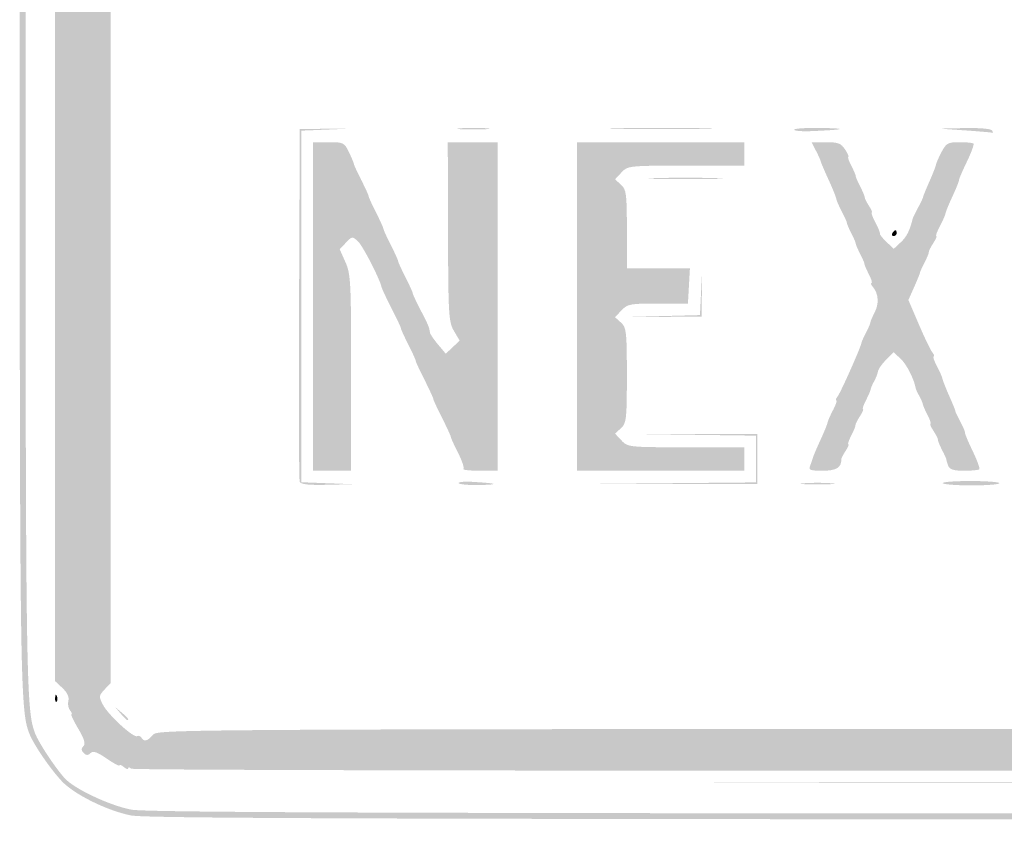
# Model space of a CAD drawing. Header units: inches. Extents: x -0.5 to 0.5, y -0.25 to 0.25.
# Tile 1 of 11: x -0.5 to -0.19, y -0.25 to 0. Entities that reach past the tile are written whole.
import ezdxf

# ---------------------------------------------------------------- set-up
doc = ezdxf.new("R2010")
doc.units = ezdxf.units.IN
doc.header["$MEASUREMENT"] = 0

msp = doc.modelspace()

# ---------------------------------------------------------------- hatches: boundary and pattern name
h = msp.add_hatch(color=7)
edge = h.paths.add_edge_path()
edge.add_spline(control_points=[(-0.46522, -0.24908), (-0.47266, -0.2476), (-0.48297, -0.24249), (-0.48681, -0.23839), (-0.49057, -0.23437), (-0.49569, -0.22686), (-0.49702, -0.22339), (-0.49989, -0.21596), (-0.5, -0.2079), (-0.5, 0.00094), (-0.5, 0.2072), (-0.49996, 0.21178), (-0.4982, 0.21866), (-0.49593, 0.22754), (-0.4931, 0.23237), (-0.48643, 0.23873), (-0.48005, 0.24482), (-0.47723, 0.24635), (-0.46815, 0.24868), (-0.46129, 0.25043), (-0.45375, 0.25046), (0.00074, 0.25046)], knot_values=[0, 0, 0, 0, 1, 1, 1, 2, 2, 2, 3, 3, 3, 4, 4, 4, 5, 5, 5, 6, 6, 6, 7, 7, 7, 7], degree=3, periodic=0)
edge.add_line((0.00074, 0.25046), (0.46265, 0.25046))
edge.add_line((0.46265, 0.25046), (0.46917, 0.24853))
edge.add_spline(control_points=[(0.46917, 0.24853), (0.4773, 0.24613), (0.48082, 0.24409), (0.48697, 0.23816), (0.49323, 0.23214), (0.49598, 0.22736), (0.4982, 0.21866), (0.49996, 0.21178), (0.5, 0.2072), (0.5, 0.00108), (0.5, -0.14844), (0.49971, -0.21123), (0.49899, -0.21552), (0.497, -0.22734), (0.4885, -0.23878), (0.47725, -0.24478), (0.46574, -0.25092), (0.50412, -0.25047), (-0.00077, -0.25037), (-0.37541, -0.2503), (-0.46028, -0.25007), (-0.46522, -0.24908)], knot_values=[0, 0, 0, 0, 1, 1, 1, 2, 2, 2, 3, 3, 3, 4, 4, 4, 5, 5, 5, 6, 6, 6, 7, 7, 7, 7], degree=3, periodic=0)
edge = h.paths.add_edge_path(flags=0)
edge.add_spline(control_points=[(0.46463, -0.24729), (0.47266, -0.24575), (0.48109, -0.24159), (0.48619, -0.23664), (0.49125, -0.23173), (0.49595, -0.22268), (0.49715, -0.21552), (0.49787, -0.21123), (0.49817, -0.14844), (0.49817, 0.00108), (0.49817, 0.2072), (0.49813, 0.21178), (0.49637, 0.21866), (0.49422, 0.22705), (0.49138, 0.23217), (0.48605, 0.23724), (0.48079, 0.24226), (0.47697, 0.2444), (0.46917, 0.2467)], knot_values=[0, 0, 0, 0, 1, 1, 1, 2, 2, 2, 3, 3, 3, 4, 4, 4, 5, 5, 5, 6, 6, 6, 6], degree=3, periodic=0)
edge.add_line((0.46917, 0.2467), (0.46265, 0.24862))
edge.add_line((0.46265, 0.24862), (0.00074, 0.24862))
edge.add_spline(control_points=[(0.00074, 0.24862), (-0.45375, 0.24862), (-0.46129, 0.2486), (-0.46815, 0.24684), (-0.47691, 0.2446), (-0.47991, 0.24304), (-0.48544, 0.23788), (-0.4912, 0.23248), (-0.49416, 0.22728), (-0.49637, 0.21866), (-0.49813, 0.21178), (-0.49817, 0.2072), (-0.49817, 0.00094), (-0.49817, -0.2079), (-0.49806, -0.21596), (-0.49519, -0.22339), (-0.49403, -0.2264), (-0.48897, -0.23406), (-0.48589, -0.23748), (-0.48296, -0.24073), (-0.47204, -0.24589), (-0.46522, -0.24725), (-0.46028, -0.24823), (-0.37541, -0.24847), (-0.00077, -0.24854), (0.39723, -0.24861), (0.45856, -0.24845), (0.46463, -0.24729)], knot_values=[0, 0, 0, 0, 1, 1, 1, 2, 2, 2, 3, 3, 3, 4, 4, 4, 5, 5, 5, 6, 6, 6, 7, 7, 7, 8, 8, 8, 9, 9, 9, 9], degree=3, periodic=0)
h = msp.add_hatch(color=7)
edge = h.paths.add_edge_path()
edge.add_spline(control_points=[(-0.46518, -0.23445), (-0.46566, -0.23397), (-0.46606, -0.23392), (-0.46606, -0.23433), (-0.46606, -0.23475), (-0.46667, -0.23457), (-0.46743, -0.23394), (-0.46819, -0.23332), (-0.46881, -0.23308), (-0.46881, -0.23342), (-0.46881, -0.23376), (-0.4706, -0.2328), (-0.4728, -0.23129), (-0.4758, -0.22922), (-0.47706, -0.2288), (-0.47785, -0.22959), (-0.47864, -0.23038), (-0.47917, -0.23037), (-0.48, -0.22954), (-0.48081, -0.22873), (-0.48083, -0.22817), (-0.48008, -0.22742), (-0.47934, -0.22668), (-0.47977, -0.2252), (-0.48171, -0.22192), (-0.48317, -0.21945), (-0.48411, -0.21743), (-0.48381, -0.21743), (-0.48351, -0.21743), (-0.48371, -0.21689), (-0.48425, -0.21624), (-0.4848, -0.21558), (-0.48503, -0.21423), (-0.48477, -0.21323), (-0.48446, -0.21206), (-0.48512, -0.21066), (-0.48664, -0.20922)], knot_values=[0, 0, 0, 0, 1, 1, 1, 2, 2, 2, 3, 3, 3, 4, 4, 4, 5, 5, 5, 6, 6, 6, 7, 7, 7, 8, 8, 8, 9, 9, 9, 10, 10, 10, 11, 11, 11, 12, 12, 12, 12], degree=3, periodic=0)
edge.add_line((-0.48664, -0.20922), (-0.48899, -0.20702))
edge.add_line((-0.48899, -0.20702), (-0.48899, 0.00046))
edge.add_line((-0.48899, 0.00046), (-0.48899, 0.20794))
edge.add_line((-0.48899, 0.20794), (-0.48664, 0.21014))
edge.add_spline(control_points=[(-0.48664, 0.21014), (-0.48535, 0.21135), (-0.48447, 0.21298), (-0.48467, 0.21376), (-0.48487, 0.21454), (-0.48354, 0.21806), (-0.48171, 0.22158), (-0.47884, 0.22708), (-0.4776, 0.22845), (-0.4729, 0.23131), (-0.46989, 0.23314), (-0.46715, 0.23448), (-0.46681, 0.23428), (-0.46646, 0.23408), (-0.46595, 0.2343), (-0.46566, 0.23476), (-0.46537, 0.23523), (-0.4644, 0.23542), (-0.46351, 0.23518), (-0.46255, 0.23493), (-0.46099, 0.23571), (-0.45968, 0.2371)], knot_values=[0, 0, 0, 0, 1, 1, 1, 2, 2, 2, 3, 3, 3, 4, 4, 4, 5, 5, 5, 6, 6, 6, 7, 7, 7, 7], degree=3, periodic=0)
edge.add_line((-0.45968, 0.2371), (-0.45748, 0.23945))
edge.add_line((-0.45748, 0.23945), (0, 0.23945))
edge.add_line((0, 0.23945), (0.45748, 0.23945))
edge.add_line((0.45748, 0.23945), (0.45966, 0.23713))
edge.add_spline(control_points=[(0.45966, 0.23713), (0.46086, 0.23585), (0.46248, 0.23491), (0.46326, 0.23504), (0.46404, 0.23517), (0.46519, 0.23495), (0.46583, 0.23456), (0.46646, 0.23416), (0.46697, 0.23404), (0.46697, 0.23429), (0.46697, 0.23455), (0.46935, 0.23342), (0.47225, 0.23179), (0.47638, 0.22946), (0.47824, 0.22764), (0.48085, 0.22336), (0.48268, 0.22035), (0.48402, 0.21761), (0.48382, 0.21727), (0.48362, 0.21692), (0.48384, 0.21641), (0.4843, 0.21612), (0.48477, 0.21583), (0.48496, 0.21486), (0.48472, 0.21397), (0.48447, 0.21301), (0.48525, 0.21145), (0.48664, 0.21014)], knot_values=[0, 0, 0, 0, 1, 1, 1, 2, 2, 2, 3, 3, 3, 4, 4, 4, 5, 5, 5, 6, 6, 6, 7, 7, 7, 8, 8, 8, 9, 9, 9, 9], degree=3, periodic=0)
edge.add_line((0.48664, 0.21014), (0.48899, 0.20794))
edge.add_line((0.48899, 0.20794), (0.48899, 0.00046))
edge.add_line((0.48899, 0.00046), (0.48899, -0.20702))
edge.add_line((0.48899, -0.20702), (0.48664, -0.20922))
edge.add_spline(control_points=[(0.48664, -0.20922), (0.48525, -0.21053), (0.48447, -0.21209), (0.48472, -0.21305), (0.48496, -0.21395), (0.48476, -0.21492), (0.48429, -0.21521), (0.48382, -0.2155), (0.48353, -0.21622), (0.48365, -0.21681), (0.4839, -0.21813), (0.48022, -0.22533), (0.47887, -0.22617), (0.47819, -0.22658), (0.47823, -0.22717), (0.47899, -0.22809), (0.48032, -0.22969), (0.47928, -0.23103), (0.47783, -0.22957), (0.47706, -0.2288), (0.47577, -0.22924), (0.4728, -0.23129), (0.4706, -0.2328), (0.46881, -0.23376), (0.46881, -0.23342), (0.46881, -0.23308), (0.46829, -0.23323), (0.46766, -0.23375), (0.46668, -0.23457), (0.46597, -0.23486), (0.46491, -0.23486), (0.46478, -0.23486), (0.25566, -0.23497), (0.00018, -0.23509), (-0.29228, -0.23524), (-0.46463, -0.235), (-0.46518, -0.23445)], knot_values=[0, 0, 0, 0, 1, 1, 1, 2, 2, 2, 3, 3, 3, 4, 4, 4, 5, 5, 5, 6, 6, 6, 7, 7, 7, 8, 8, 8, 9, 9, 9, 10, 10, 10, 11, 11, 11, 12, 12, 12, 12], degree=3, periodic=0)
edge = h.paths.add_edge_path(flags=0)
edge.add_spline(control_points=[(-0.45826, -0.22385), (-0.4566, -0.22202), (-0.45543, -0.22202), (-0.00015, -0.22202)], knot_values=[0, 0, 0, 0, 1, 1, 1, 1], degree=3, periodic=0)
edge.add_line((-0.00015, -0.22202), (0.4563, -0.22202))
edge.add_line((0.4563, -0.22202), (0.4584, -0.22399))
edge.add_spline(control_points=[(0.4584, -0.22399), (0.46002, -0.22551), (0.46078, -0.22572), (0.46175, -0.22491), (0.46245, -0.22434), (0.46322, -0.22408), (0.46347, -0.22433), (0.46425, -0.22511), (0.47244, -0.2174), (0.47396, -0.21448), (0.47528, -0.21191), (0.47525, -0.21161), (0.47347, -0.20971)], knot_values=[0, 0, 0, 0, 1, 1, 1, 2, 2, 2, 3, 3, 3, 4, 4, 4, 4], degree=3, periodic=0)
edge.add_line((0.47347, -0.20971), (0.47156, -0.20768))
edge.add_line((0.47156, -0.20768), (0.47156, 0))
edge.add_line((0.47156, 0), (0.47156, 0.20768))
edge.add_line((0.47156, 0.20768), (0.47347, 0.20972))
edge.add_spline(control_points=[(0.47347, 0.20972), (0.47511, 0.21145), (0.47522, 0.21207), (0.47428, 0.2139), (0.47268, 0.21703), (0.46693, 0.22287), (0.4639, 0.22446), (0.46147, 0.22573), (0.46113, 0.22569), (0.45925, 0.22393)], knot_values=[0, 0, 0, 0, 1, 1, 1, 2, 2, 2, 3, 3, 3, 3], degree=3, periodic=0)
edge.add_line((0.45925, 0.22393), (0.45722, 0.22202))
edge.add_line((0.45722, 0.22202), (0, 0.22202))
edge.add_line((0, 0.22202), (-0.45722, 0.22202))
edge.add_line((-0.45722, 0.22202), (-0.45925, 0.22393))
edge.add_spline(control_points=[(-0.45925, 0.22393), (-0.46113, 0.22569), (-0.46147, 0.22573), (-0.4639, 0.22446), (-0.46693, 0.22287), (-0.47268, 0.21703), (-0.47428, 0.2139), (-0.47522, 0.21207), (-0.47511, 0.21145), (-0.47347, 0.20972)], knot_values=[0, 0, 0, 0, 1, 1, 1, 2, 2, 2, 3, 3, 3, 3], degree=3, periodic=0)
edge.add_line((-0.47347, 0.20972), (-0.47156, 0.20768))
edge.add_line((-0.47156, 0.20768), (-0.47156, 0))
edge.add_line((-0.47156, 0), (-0.47156, -0.20768))
edge.add_line((-0.47156, -0.20768), (-0.47347, -0.20971))
edge.add_spline(control_points=[(-0.47347, -0.20971), (-0.47525, -0.21161), (-0.47528, -0.21191), (-0.47396, -0.21448), (-0.47231, -0.21766), (-0.46435, -0.22496), (-0.46325, -0.22428), (-0.46285, -0.22403), (-0.46225, -0.22424), (-0.46194, -0.22476), (-0.46108, -0.22614), (-0.46011, -0.2259), (-0.45826, -0.22385)], knot_values=[0, 0, 0, 0, 1, 1, 1, 2, 2, 2, 3, 3, 3, 4, 4, 4, 4], degree=3, periodic=0)
h = msp.add_hatch(color=7)
edge = h.paths.add_edge_path()
edge.add_spline(control_points=[(-0.41242, -0.14472), (-0.41266, -0.14409), (-0.41275, -0.11901), (-0.41262, -0.08899)], knot_values=[0, 0, 0, 0, 1, 1, 1, 1], degree=3, periodic=0)
edge.add_line((-0.41262, -0.08899), (-0.41239, -0.0344))
edge.add_line((-0.41239, -0.0344), (-0.40459, -0.03435))
edge.add_line((-0.40459, -0.03435), (-0.39679, -0.0343))
edge.add_line((-0.39679, -0.0343), (-0.40436, -0.03462))
edge.add_line((-0.40436, -0.03462), (-0.41193, -0.03493))
edge.add_line((-0.41193, -0.03493), (-0.41193, -0.08991))
edge.add_line((-0.41193, -0.08991), (-0.41193, -0.14488))
edge.add_line((-0.41193, -0.14488), (-0.4039, -0.14519))
edge.add_line((-0.4039, -0.14519), (-0.39587, -0.14549))
edge.add_line((-0.39587, -0.14549), (-0.40393, -0.14568))
edge.add_spline(control_points=[(-0.40393, -0.14568), (-0.40967, -0.14582), (-0.41211, -0.14554), (-0.41242, -0.14472)], knot_values=[0, 0, 0, 0, 1, 1, 1, 1], degree=3, periodic=0)
h = msp.add_hatch(color=7)
edge = h.paths.add_edge_path()
edge.add_spline(control_points=[(-0.36213, -0.03419), (-0.35972, -0.034), (-0.356, -0.034), (-0.35387, -0.03419), (-0.35174, -0.03438), (-0.35372, -0.03454), (-0.35826, -0.03454), (-0.3628, -0.03453), (-0.36454, -0.03438), (-0.36213, -0.03419)], knot_values=[0, 0, 0, 0, 1, 1, 1, 2, 2, 2, 3, 3, 3, 3], degree=3, periodic=0)
h = msp.add_hatch(color=7)
edge = h.paths.add_edge_path()
edge.add_spline(control_points=[(-0.31256, -0.03418), (-0.30509, -0.03402), (-0.29311, -0.03402), (-0.28595, -0.03418), (-0.27879, -0.03433), (-0.28491, -0.03446), (-0.29954, -0.03446), (-0.31417, -0.03446), (-0.32003, -0.03433), (-0.31256, -0.03418)], knot_values=[0, 0, 0, 0, 1, 1, 1, 2, 2, 2, 3, 3, 3, 3], degree=3, periodic=0)
h = msp.add_hatch(color=7)
edge = h.paths.add_edge_path()
edge.add_spline(control_points=[(-0.2578, -0.03463), (-0.2578, -0.03425), (-0.25398, -0.03401), (-0.24931, -0.03409), (-0.24068, -0.03424), (-0.24171, -0.0346), (-0.25207, -0.03507), (-0.25522, -0.03521), (-0.2578, -0.03501), (-0.2578, -0.03463)], knot_values=[0, 0, 0, 0, 1, 1, 1, 2, 2, 2, 3, 3, 3, 3], degree=3, periodic=0)
h = msp.add_hatch(color=7)
edge = h.paths.add_edge_path()
edge.add_line((-0.20413, -0.03486), (-0.21239, -0.03429))
edge.add_line((-0.21239, -0.03429), (-0.20441, -0.03412))
edge.add_spline(control_points=[(-0.20441, -0.03412), (-0.19989, -0.03402), (-0.19619, -0.03434), (-0.19587, -0.03486), (-0.19556, -0.03537), (-0.19543, -0.0357), (-0.19559, -0.03561), (-0.19574, -0.03551), (-0.19959, -0.03518), (-0.20413, -0.03486)], knot_values=[0, 0, 0, 0, 1, 1, 1, 2, 2, 2, 3, 3, 3, 3], degree=3, periodic=0)
h = msp.add_hatch(color=7)
edge = h.paths.add_edge_path()
edge.add_line((-0.40826, -0.08991), (-0.40826, -0.03853))
edge.add_line((-0.40826, -0.03853), (-0.40338, -0.03853))
edge.add_spline(control_points=[(-0.40338, -0.03853), (-0.39871, -0.03853), (-0.39844, -0.03867), (-0.39697, -0.04175), (-0.39613, -0.04352), (-0.39544, -0.04517), (-0.39544, -0.04542), (-0.39544, -0.04568), (-0.39439, -0.04794), (-0.39312, -0.05046), (-0.39184, -0.05297), (-0.39081, -0.05525), (-0.39083, -0.0555), (-0.39084, -0.05576), (-0.38981, -0.05803), (-0.38853, -0.06055), (-0.38726, -0.06307), (-0.38623, -0.06534), (-0.38624, -0.0656), (-0.38625, -0.06586), (-0.38522, -0.06813), (-0.38394, -0.07064), (-0.38267, -0.07316), (-0.38164, -0.07543), (-0.38165, -0.07569), (-0.38166, -0.07595), (-0.38063, -0.07822), (-0.37936, -0.08073), (-0.37808, -0.08325), (-0.37705, -0.08552), (-0.37706, -0.08578), (-0.37708, -0.08604), (-0.37597, -0.08842), (-0.3746, -0.09106), (-0.37216, -0.09577), (-0.37191, -0.09637), (-0.37167, -0.09809), (-0.37161, -0.09856), (-0.37047, -0.10023), (-0.36915, -0.10181)], knot_values=[0, 0, 0, 0, 1, 1, 1, 2, 2, 2, 3, 3, 3, 4, 4, 4, 5, 5, 5, 6, 6, 6, 7, 7, 7, 8, 8, 8, 9, 9, 9, 10, 10, 10, 11, 11, 11, 12, 12, 12, 13, 13, 13, 13], degree=3, periodic=0)
edge.add_line((-0.36915, -0.10181), (-0.36673, -0.10468))
edge.add_line((-0.36673, -0.10468), (-0.36456, -0.10264))
edge.add_line((-0.36456, -0.10264), (-0.36239, -0.1006))
edge.add_line((-0.36239, -0.1006), (-0.36417, -0.09758))
edge.add_spline(control_points=[(-0.36417, -0.09758), (-0.36583, -0.09478), (-0.36596, -0.09256), (-0.36603, -0.06655)], knot_values=[0, 0, 0, 0, 1, 1, 1, 1], degree=3, periodic=0)
edge.add_line((-0.36603, -0.06655), (-0.3661, -0.03853))
edge.add_line((-0.3661, -0.03853), (-0.35828, -0.03853))
edge.add_line((-0.35828, -0.03853), (-0.35046, -0.03853))
edge.add_line((-0.35046, -0.03853), (-0.35046, -0.08991))
edge.add_line((-0.35046, -0.08991), (-0.35046, -0.14128))
edge.add_line((-0.35046, -0.14128), (-0.35612, -0.14128))
edge.add_spline(control_points=[(-0.35612, -0.14128), (-0.35923, -0.14128), (-0.36152, -0.14103), (-0.3612, -0.14071), (-0.36089, -0.1404), (-0.36165, -0.13813), (-0.3629, -0.13567), (-0.36414, -0.13322), (-0.36515, -0.13099), (-0.36514, -0.13073), (-0.36513, -0.13048), (-0.36636, -0.12779), (-0.36789, -0.12477), (-0.36942, -0.12175), (-0.37065, -0.11907), (-0.37064, -0.11881), (-0.37063, -0.11855), (-0.37187, -0.11587), (-0.37339, -0.11284), (-0.37492, -0.10982), (-0.37616, -0.10714), (-0.37615, -0.10688), (-0.37613, -0.10662), (-0.37717, -0.10435), (-0.37844, -0.10183), (-0.37972, -0.09932), (-0.38075, -0.09705), (-0.38074, -0.09679), (-0.38072, -0.09653), (-0.38203, -0.09374), (-0.38365, -0.09059), (-0.38526, -0.08744), (-0.38668, -0.08445), (-0.38679, -0.08394), (-0.38739, -0.08121), (-0.39272, -0.07087), (-0.39424, -0.06949), (-0.39594, -0.06796), (-0.3961, -0.06798), (-0.39796, -0.06996)], knot_values=[0, 0, 0, 0, 1, 1, 1, 2, 2, 2, 3, 3, 3, 4, 4, 4, 5, 5, 5, 6, 6, 6, 7, 7, 7, 8, 8, 8, 9, 9, 9, 10, 10, 10, 11, 11, 11, 12, 12, 12, 13, 13, 13, 13], degree=3, periodic=0)
edge.add_line((-0.39796, -0.06996), (-0.3999, -0.07203))
edge.add_line((-0.3999, -0.07203), (-0.39812, -0.07603))
edge.add_spline(control_points=[(-0.39812, -0.07603), (-0.39646, -0.07972), (-0.39633, -0.08227), (-0.39633, -0.11065)], knot_values=[0, 0, 0, 0, 1, 1, 1, 1], degree=3, periodic=0)
edge.add_line((-0.39633, -0.11065), (-0.39633, -0.14128))
edge.add_line((-0.39633, -0.14128), (-0.40229, -0.14128))
edge.add_line((-0.40229, -0.14128), (-0.40826, -0.14128))
edge.add_line((-0.40826, -0.14128), (-0.40826, -0.08991))
h = msp.add_hatch(color=7)
edge = h.paths.add_edge_path()
edge.add_line((-0.32569, -0.08991), (-0.32569, -0.03853))
edge.add_line((-0.32569, -0.03853), (-0.29954, -0.03853))
edge.add_line((-0.29954, -0.03853), (-0.27339, -0.03853))
edge.add_line((-0.27339, -0.03853), (-0.27339, -0.0422))
edge.add_line((-0.27339, -0.0422), (-0.27339, -0.04587))
edge.add_line((-0.27339, -0.04587), (-0.29158, -0.04587))
edge.add_spline(control_points=[(-0.29158, -0.04587), (-0.30945, -0.04587), (-0.30981, -0.04591), (-0.31178, -0.04801)], knot_values=[0, 0, 0, 0, 1, 1, 1, 1], degree=3, periodic=0)
edge.add_line((-0.31178, -0.04801), (-0.31379, -0.05015))
edge.add_line((-0.31379, -0.05015), (-0.31194, -0.05182))
edge.add_spline(control_points=[(-0.31194, -0.05182), (-0.31026, -0.05334), (-0.31009, -0.05463), (-0.31009, -0.06574)], knot_values=[0, 0, 0, 0, 1, 1, 1, 1], degree=3, periodic=0)
edge.add_line((-0.31009, -0.06574), (-0.31009, -0.07798))
edge.add_line((-0.31009, -0.07798), (-0.30023, -0.07798))
edge.add_line((-0.30023, -0.07798), (-0.29037, -0.07798))
edge.add_line((-0.29037, -0.07798), (-0.29068, -0.08348))
edge.add_line((-0.29068, -0.08348), (-0.29099, -0.08899))
edge.add_line((-0.29099, -0.08899), (-0.30038, -0.08899))
edge.add_spline(control_points=[(-0.30038, -0.08899), (-0.30903, -0.08899), (-0.30993, -0.08916), (-0.31178, -0.09113)], knot_values=[0, 0, 0, 0, 1, 1, 1, 1], degree=3, periodic=0)
edge.add_line((-0.31178, -0.09113), (-0.31379, -0.09327))
edge.add_line((-0.31379, -0.09327), (-0.31194, -0.09494))
edge.add_spline(control_points=[(-0.31194, -0.09494), (-0.31023, -0.09649), (-0.31009, -0.09774), (-0.31009, -0.11147), (-0.31009, -0.12519), (-0.31023, -0.12645), (-0.31194, -0.12799)], knot_values=[0, 0, 0, 0, 1, 1, 1, 2, 2, 2, 2], degree=3, periodic=0)
edge.add_line((-0.31194, -0.12799), (-0.31379, -0.12967))
edge.add_line((-0.31379, -0.12967), (-0.31178, -0.13181))
edge.add_spline(control_points=[(-0.31178, -0.13181), (-0.30981, -0.13391), (-0.30945, -0.13394), (-0.29158, -0.13394)], knot_values=[0, 0, 0, 0, 1, 1, 1, 1], degree=3, periodic=0)
edge.add_line((-0.29158, -0.13394), (-0.27339, -0.13394))
edge.add_line((-0.27339, -0.13394), (-0.27339, -0.13761))
edge.add_line((-0.27339, -0.13761), (-0.27339, -0.14128))
edge.add_line((-0.27339, -0.14128), (-0.29954, -0.14128))
edge.add_line((-0.29954, -0.14128), (-0.32569, -0.14128))
edge.add_line((-0.32569, -0.14128), (-0.32569, -0.08991))
h = msp.add_hatch(color=7)
edge = h.paths.add_edge_path()
edge.add_spline(control_points=[(-0.25276, -0.13968), (-0.25241, -0.1388), (-0.25201, -0.13766), (-0.25188, -0.13716), (-0.25175, -0.13665), (-0.25072, -0.13422), (-0.24958, -0.13175), (-0.24844, -0.12928), (-0.24743, -0.12681), (-0.24733, -0.12625), (-0.24723, -0.12569), (-0.24644, -0.12389), (-0.24557, -0.12225), (-0.2447, -0.12061), (-0.24426, -0.11927), (-0.24458, -0.11927), (-0.24491, -0.11927), (-0.24474, -0.11873), (-0.2442, -0.11808), (-0.24328, -0.11698), (-0.23677, -0.10236), (-0.23675, -0.10135), (-0.23674, -0.1011), (-0.2361, -0.09967), (-0.23532, -0.09817), (-0.23454, -0.09666), (-0.23392, -0.09522), (-0.23394, -0.09495), (-0.23397, -0.09469), (-0.23337, -0.09329), (-0.23262, -0.09184), (-0.23117, -0.08904), (-0.23136, -0.08596), (-0.23311, -0.08385), (-0.23369, -0.08315), (-0.2339, -0.08257), (-0.23358, -0.08257), (-0.23325, -0.08257), (-0.23362, -0.08133), (-0.2344, -0.07983), (-0.23518, -0.07832), (-0.2358, -0.07687), (-0.23578, -0.07661), (-0.23576, -0.07634), (-0.23638, -0.0749), (-0.23716, -0.07339), (-0.23793, -0.07189), (-0.23855, -0.07045), (-0.23853, -0.07018), (-0.23851, -0.06992), (-0.23913, -0.06848), (-0.23991, -0.06697), (-0.24069, -0.06547), (-0.2413, -0.06402), (-0.24128, -0.06376), (-0.24126, -0.0635), (-0.24196, -0.06195), (-0.24282, -0.06031), (-0.24369, -0.05868), (-0.24448, -0.05684), (-0.24459, -0.05624), (-0.24469, -0.05563), (-0.24583, -0.05284), (-0.24712, -0.05003), (-0.2484, -0.04722), (-0.24947, -0.04471), (-0.24948, -0.04447), (-0.24949, -0.04422), (-0.25014, -0.04278), (-0.25092, -0.04127)], knot_values=[0, 0, 0, 0, 1, 1, 1, 2, 2, 2, 3, 3, 3, 4, 4, 4, 5, 5, 5, 6, 6, 6, 7, 7, 7, 8, 8, 8, 9, 9, 9, 10, 10, 10, 11, 11, 11, 12, 12, 12, 13, 13, 13, 14, 14, 14, 15, 15, 15, 16, 16, 16, 17, 17, 17, 18, 18, 18, 19, 19, 19, 20, 20, 20, 21, 21, 21, 22, 22, 22, 23, 23, 23, 23], degree=3, periodic=0)
edge.add_line((-0.25092, -0.04127), (-0.25234, -0.03853))
edge.add_line((-0.25234, -0.03853), (-0.24784, -0.03853))
edge.add_spline(control_points=[(-0.24784, -0.03853), (-0.24404, -0.03853), (-0.24309, -0.03889), (-0.24183, -0.04083), (-0.241, -0.04209), (-0.24055, -0.04312), (-0.24083, -0.04312), (-0.2411, -0.04312), (-0.24069, -0.04435), (-0.23991, -0.04586), (-0.23913, -0.04737), (-0.23851, -0.04882), (-0.23853, -0.04908), (-0.23855, -0.04935), (-0.23793, -0.05079), (-0.23716, -0.05229), (-0.23638, -0.0538), (-0.23573, -0.05534), (-0.23572, -0.05572), (-0.2357, -0.05611), (-0.23508, -0.05735), (-0.23434, -0.05849), (-0.23359, -0.05962), (-0.23321, -0.06055), (-0.23349, -0.06055), (-0.23377, -0.06055), (-0.23328, -0.06189), (-0.2324, -0.06353), (-0.23153, -0.06517), (-0.23088, -0.06677), (-0.23096, -0.06708), (-0.23104, -0.06739), (-0.2301, -0.0686), (-0.22886, -0.06976)], knot_values=[0, 0, 0, 0, 1, 1, 1, 2, 2, 2, 3, 3, 3, 4, 4, 4, 5, 5, 5, 6, 6, 6, 7, 7, 7, 8, 8, 8, 9, 9, 9, 10, 10, 10, 11, 11, 11, 11], degree=3, periodic=0)
edge.add_line((-0.22886, -0.06976), (-0.22661, -0.07188))
edge.add_line((-0.22661, -0.07188), (-0.22439, -0.0698))
edge.add_spline(control_points=[(-0.22439, -0.0698), (-0.22254, -0.06806), (-0.22163, -0.06624), (-0.22068, -0.06239), (-0.22062, -0.06213), (-0.21985, -0.06059), (-0.21898, -0.05895), (-0.21811, -0.05732), (-0.21742, -0.05587), (-0.21746, -0.05574), (-0.2175, -0.05561), (-0.21664, -0.05349), (-0.21555, -0.05102), (-0.21445, -0.04855), (-0.21348, -0.04607), (-0.21338, -0.04551), (-0.21328, -0.04495), (-0.21249, -0.04315), (-0.21162, -0.04151), (-0.21022, -0.03886), (-0.20962, -0.03853), (-0.20609, -0.03853), (-0.20392, -0.03853), (-0.20194, -0.03874), (-0.20168, -0.03899), (-0.20143, -0.03924), (-0.20237, -0.0418), (-0.20376, -0.04468), (-0.20515, -0.04757), (-0.20626, -0.05015), (-0.20622, -0.05042), (-0.20617, -0.05069), (-0.20707, -0.05294), (-0.20821, -0.0554), (-0.20936, -0.05787), (-0.21037, -0.06035), (-0.21047, -0.06091), (-0.21057, -0.06147), (-0.21136, -0.06327), (-0.21223, -0.06491), (-0.2131, -0.06655), (-0.21358, -0.06789), (-0.21331, -0.06789), (-0.21303, -0.06789), (-0.21346, -0.0689), (-0.21427, -0.07014), (-0.21508, -0.07137), (-0.2157, -0.07261), (-0.21565, -0.0729), (-0.2156, -0.07318), (-0.2162, -0.07464), (-0.21697, -0.07615), (-0.21775, -0.07765), (-0.2184, -0.07908), (-0.21841, -0.07933), (-0.21842, -0.07958), (-0.21924, -0.0816), (-0.22023, -0.08384)], knot_values=[0, 0, 0, 0, 1, 1, 1, 2, 2, 2, 3, 3, 3, 4, 4, 4, 5, 5, 5, 6, 6, 6, 7, 7, 7, 8, 8, 8, 9, 9, 9, 10, 10, 10, 11, 11, 11, 12, 12, 12, 13, 13, 13, 14, 14, 14, 15, 15, 15, 16, 16, 16, 17, 17, 17, 18, 18, 18, 19, 19, 19, 19], degree=3, periodic=0)
edge.add_line((-0.22023, -0.08384), (-0.22203, -0.08789))
edge.add_line((-0.22203, -0.08789), (-0.21876, -0.09552))
edge.add_spline(control_points=[(-0.21876, -0.09552), (-0.21697, -0.09971), (-0.21506, -0.10367), (-0.21452, -0.10432), (-0.21398, -0.10497), (-0.2138, -0.1055), (-0.21413, -0.1055), (-0.21446, -0.1055), (-0.21402, -0.10685), (-0.21315, -0.10849), (-0.21228, -0.11013), (-0.21149, -0.11193), (-0.21139, -0.11249), (-0.21129, -0.11304), (-0.21032, -0.11552), (-0.20922, -0.11799), (-0.20813, -0.12046), (-0.20727, -0.12258), (-0.20731, -0.12272), (-0.20735, -0.12285), (-0.20666, -0.12429), (-0.20579, -0.12593), (-0.20492, -0.12756), (-0.20427, -0.12912), (-0.20433, -0.1294), (-0.2044, -0.12967), (-0.20332, -0.13225), (-0.20193, -0.13513), (-0.20053, -0.13801), (-0.1996, -0.14058), (-0.19985, -0.14083), (-0.2001, -0.14108), (-0.20226, -0.14128), (-0.20464, -0.14128), (-0.20793, -0.14128), (-0.20913, -0.14089), (-0.20959, -0.13968), (-0.20993, -0.1388), (-0.21018, -0.13797), (-0.21013, -0.13783), (-0.21009, -0.1377), (-0.21069, -0.13637), (-0.21147, -0.13486), (-0.21225, -0.13336), (-0.21284, -0.1319), (-0.21279, -0.13161), (-0.21274, -0.13133), (-0.21336, -0.13009), (-0.21417, -0.12885), (-0.21498, -0.12762), (-0.21541, -0.12661), (-0.21514, -0.12661), (-0.21486, -0.12661), (-0.21527, -0.12537), (-0.21605, -0.12386), (-0.21683, -0.12235), (-0.2175, -0.12081), (-0.21754, -0.12042), (-0.21758, -0.12004), (-0.21807, -0.1189), (-0.21864, -0.11789), (-0.2192, -0.11688), (-0.21969, -0.11585), (-0.21973, -0.1156), (-0.22017, -0.1128), (-0.22253, -0.10809), (-0.22436, -0.10637)], knot_values=[0, 0, 0, 0, 1, 1, 1, 2, 2, 2, 3, 3, 3, 4, 4, 4, 5, 5, 5, 6, 6, 6, 7, 7, 7, 8, 8, 8, 9, 9, 9, 10, 10, 10, 11, 11, 11, 12, 12, 12, 13, 13, 13, 14, 14, 14, 15, 15, 15, 16, 16, 16, 17, 17, 17, 18, 18, 18, 19, 19, 19, 20, 20, 20, 21, 21, 21, 22, 22, 22, 22], degree=3, periodic=0)
edge.add_line((-0.22436, -0.10637), (-0.22666, -0.10422))
edge.add_line((-0.22666, -0.10422), (-0.22898, -0.10655))
edge.add_spline(control_points=[(-0.22898, -0.10655), (-0.23026, -0.10783), (-0.23141, -0.10946), (-0.23153, -0.11017), (-0.23164, -0.11088), (-0.2322, -0.11229), (-0.23275, -0.1133), (-0.23331, -0.11431), (-0.2338, -0.11545), (-0.23384, -0.11584), (-0.23388, -0.11622), (-0.23455, -0.11777), (-0.23533, -0.11928), (-0.23611, -0.12078), (-0.23652, -0.12202), (-0.23624, -0.12202), (-0.23596, -0.12202), (-0.2364, -0.12303), (-0.23721, -0.12426), (-0.23802, -0.1255), (-0.23864, -0.12674), (-0.23859, -0.12703), (-0.23854, -0.12731), (-0.23913, -0.12878), (-0.23991, -0.13028), (-0.24069, -0.13179), (-0.2411, -0.13303), (-0.24083, -0.13303), (-0.24055, -0.13303), (-0.24093, -0.13396), (-0.24168, -0.13509), (-0.24242, -0.13623), (-0.24302, -0.13736), (-0.24302, -0.13761), (-0.24293, -0.14027), (-0.24454, -0.14128), (-0.24882, -0.14128), (-0.25282, -0.14128), (-0.25333, -0.14108), (-0.25276, -0.13968)], knot_values=[0, 0, 0, 0, 1, 1, 1, 2, 2, 2, 3, 3, 3, 4, 4, 4, 5, 5, 5, 6, 6, 6, 7, 7, 7, 8, 8, 8, 9, 9, 9, 10, 10, 10, 11, 11, 11, 12, 12, 12, 13, 13, 13, 13], degree=3, periodic=0)
h = msp.add_hatch(color=7)
edge = h.paths.add_edge_path()
edge.add_spline(control_points=[(-0.30115, -0.04977), (-0.29597, -0.04961), (-0.28751, -0.04961), (-0.28234, -0.04977), (-0.27717, -0.04994), (-0.2814, -0.05007), (-0.29174, -0.05007), (-0.30209, -0.05007), (-0.30632, -0.04994), (-0.30115, -0.04977)], knot_values=[0, 0, 0, 0, 1, 1, 1, 2, 2, 2, 3, 3, 3, 3], degree=3, periodic=0)
h = msp.add_hatch(color=7)
edge = h.paths.add_edge_path()
edge.add_spline(control_points=[(-0.22706, -0.06697), (-0.22675, -0.06647), (-0.22632, -0.06606), (-0.22609, -0.06606), (-0.22587, -0.06606), (-0.22569, -0.06647), (-0.22569, -0.06697), (-0.22569, -0.06748), (-0.22613, -0.06789), (-0.22666, -0.06789), (-0.22719, -0.06789), (-0.22738, -0.06748), (-0.22706, -0.06697)], knot_values=[0, 0, 0, 0, 1, 1, 1, 2, 2, 2, 3, 3, 3, 4, 4, 4, 4], degree=3, periodic=0)
for points in [[(-0.29866, -0.09291), (-0.28723, -0.09261), (-0.28691, -0.08598), (-0.28658, -0.07936), (-0.28664, -0.08624), (-0.2867, -0.09312), (-0.2984, -0.09316), (-0.31009, -0.0932), (-0.29866, -0.09291)], [(-0.29794, -0.14519), (-0.26972, -0.14493), (-0.26972, -0.13762), (-0.26972, -0.13031), (-0.28991, -0.13004), (-0.31009, -0.12976), (-0.28968, -0.12979), (-0.26927, -0.12982), (-0.26927, -0.13761), (-0.26927, -0.14541), (-0.29771, -0.14543), (-0.32615, -0.14545), (-0.29794, -0.14519)]]:
    msp.add_hatch(color=7).paths.add_polyline_path(points)
h = msp.add_hatch(color=7)
edge = h.paths.add_edge_path()
edge.add_spline(control_points=[(-0.3627, -0.14518), (-0.36294, -0.14481), (-0.361, -0.14461), (-0.3584, -0.14476), (-0.35058, -0.1452), (-0.34963, -0.14561), (-0.35614, -0.14575), (-0.35951, -0.14582), (-0.36247, -0.14556), (-0.3627, -0.14518)], knot_values=[0, 0, 0, 0, 1, 1, 1, 2, 2, 2, 3, 3, 3, 3], degree=3, periodic=0)
h = msp.add_hatch(color=7)
edge = h.paths.add_edge_path()
edge.add_spline(control_points=[(-0.21133, -0.14518), (-0.21156, -0.14481), (-0.20766, -0.1445), (-0.20266, -0.1445), (-0.19767, -0.1445), (-0.19358, -0.14481), (-0.19358, -0.14518), (-0.19358, -0.14556), (-0.19748, -0.14587), (-0.20224, -0.14587), (-0.207, -0.14587), (-0.21109, -0.14556), (-0.21133, -0.14518)], knot_values=[0, 0, 0, 0, 1, 1, 1, 2, 2, 2, 3, 3, 3, 4, 4, 4, 4], degree=3, periodic=0)
h = msp.add_hatch(color=7)
edge = h.paths.add_edge_path()
edge.add_spline(control_points=[(-0.25482, -0.1452), (-0.25242, -0.14501), (-0.2485, -0.14501), (-0.2461, -0.1452), (-0.2437, -0.14539), (-0.24567, -0.14554), (-0.25046, -0.14554), (-0.25525, -0.14554), (-0.25721, -0.14539), (-0.25482, -0.1452)], knot_values=[0, 0, 0, 0, 1, 1, 1, 2, 2, 2, 3, 3, 3, 3], degree=3, periodic=0)
h = msp.add_hatch(color=7)
edge = h.paths.add_edge_path()
edge.add_spline(control_points=[(-0.48892, -0.21231), (-0.48887, -0.21124), (-0.48866, -0.21102), (-0.48836, -0.21175), (-0.4881, -0.21242), (-0.48813, -0.21321), (-0.48844, -0.21351), (-0.48874, -0.21382), (-0.48896, -0.21328), (-0.48892, -0.21231)], knot_values=[0, 0, 0, 0, 1, 1, 1, 2, 2, 2, 3, 3, 3, 3], degree=3, periodic=0)
h = msp.add_hatch(color=7)
edge = h.paths.add_edge_path()
edge.add_line((-0.46844, -0.2172), (-0.47018, -0.21514))
edge.add_line((-0.47018, -0.21514), (-0.46812, -0.21689))
edge.add_spline(control_points=[(-0.46812, -0.21689), (-0.46618, -0.21853), (-0.46564, -0.21927), (-0.46637, -0.21927), (-0.46655, -0.21927), (-0.46747, -0.21834), (-0.46844, -0.2172)], knot_values=[0, 0, 0, 0, 1, 1, 1, 2, 2, 2, 2], degree=3, periodic=0)
h = msp.add_hatch(color=7)
edge = h.paths.add_edge_path()
edge.add_spline(control_points=[(-0.23142, -0.23876), (-0.10414, -0.23863), (0.10414, -0.23863), (0.23142, -0.23876), (0.3587, -0.23889), (0.25456, -0.23899), (0, -0.23899), (-0.25456, -0.23899), (-0.3587, -0.23889), (-0.23142, -0.23876)], knot_values=[0, 0, 0, 0, 1, 1, 1, 2, 2, 2, 3, 3, 3, 3], degree=3, periodic=0)

doc.saveas('drawing.dxf')
